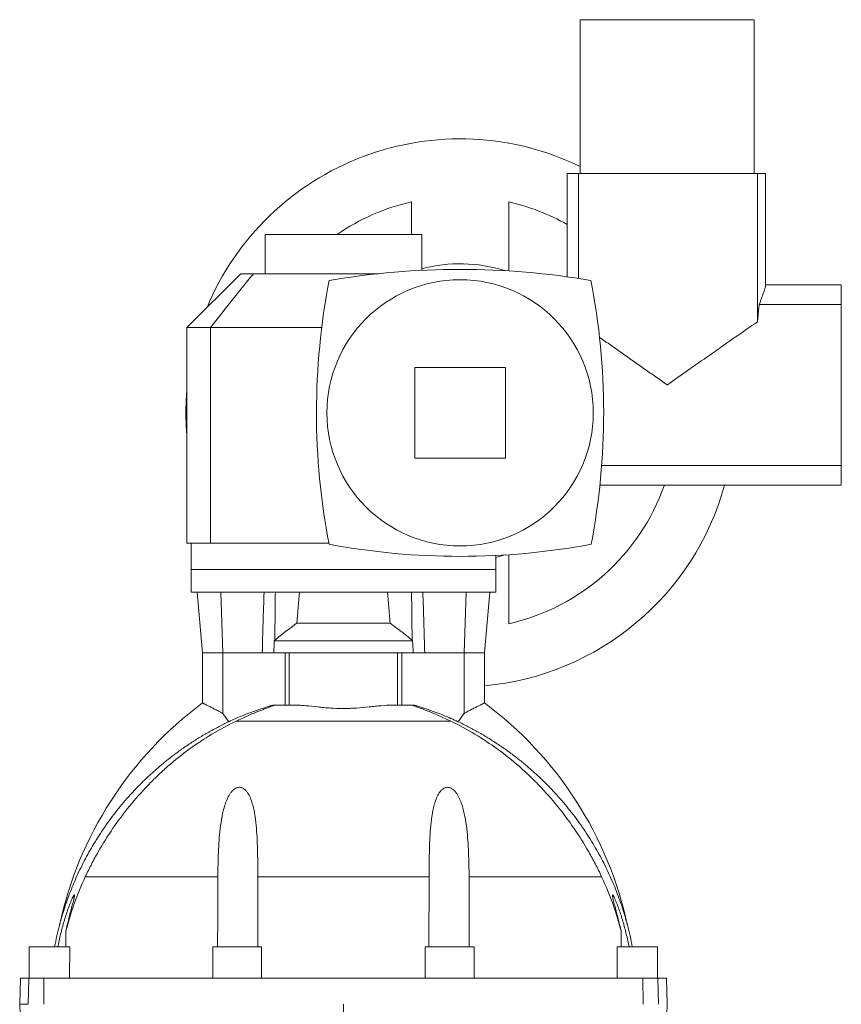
# Model space of a CAD drawing. Header units: millimetres. Extents: x -756 to 598, y -5 to 1781.
# Tile 10 of 10: x 126 to 598, y 1215 to 1781. Entities that reach past the tile are written whole.
import ezdxf

# ---------------------------------------------------------------- set-up
doc = ezdxf.new("R2010")
doc.units = ezdxf.units.MM

msp = doc.modelspace()

# ---------------------------------------------------------------- linework, layer by layer
at = {"color": 7, "linetype": 'Continuous', "lineweight": 15}
for p, q in [((447.85, 1780.83), (447.85, 1692.33)), ((447.85, 1780.83), (497.85, 1780.83)), ((497.85, 1780.83), (547.85, 1780.83)), ((547.85, 1692.33), (547.85, 1780.83)), ((440.35, 1692.33), (440.35, 1633.03)), ((440.35, 1692.33), (446.94, 1692.33)), ((446.94, 1692.33), (446.94, 1632.05)), ((446.94, 1692.33), (549.73, 1692.33)), ((549.73, 1692.33), (549.73, 1607.19)), ((549.73, 1692.33), (554.36, 1692.33)), ((554.36, 1628), (554.36, 1692.33)), ((350.85, 1676.14), (350.85, 1657.33)), ((406.85, 1636.44), (406.85, 1676.14)), ((266.85, 1657.33), (266.85, 1634.83)), ((266.85, 1657.33), (311.85, 1657.33)), ((311.85, 1657.33), (356.85, 1657.33)), ((356.85, 1636.78), (356.85, 1657.33)), ((252.85, 1634.83), (221.85, 1603.83)), ((252.85, 1634.83), (260.08, 1634.83)), ((260.08, 1634.83), (331.89, 1634.83)), ((597.85, 1628.33), (554.36, 1628.33)), ((597.85, 1628.33), (597.85, 1617.02)), ((550.65, 1617.02), (597.85, 1617.02)), ((597.85, 1617.02), (597.85, 1524.63)), ((221.85, 1603.83), (221.85, 1479.83)), ((235.52, 1603.83), (221.85, 1603.83)), ((299.37, 1603.83), (235.52, 1603.83)), ((235.52, 1603.83), (235.52, 1479.83)), ((404.85, 1580.83), (352.85, 1580.83)), ((352.85, 1580.83), (352.85, 1528.83)), ((404.85, 1528.83), (404.85, 1580.83)), ((352.85, 1528.83), (404.85, 1528.83)), ((460.21, 1524.63), (597.85, 1524.63)), ((597.85, 1524.63), (597.85, 1513.33)), ((459.2, 1513.33), (597.85, 1513.33)), ((221.85, 1479.83), (235.52, 1479.83)), ((224.35, 1479.83), (224.35, 1464.83)), ((235.52, 1479.83), (303.45, 1479.83)), ((399.35, 1464.83), (399.35, 1472.84)), ((406.85, 1433.52), (406.85, 1473.28)), ((224.35, 1464.83), (224.35, 1451.83)), ((399.35, 1451.83), (399.35, 1464.83)), ((224.35, 1451.83), (311.85, 1451.83)), ((227.79, 1451.83), (230.85, 1416.83)), ((311.85, 1451.83), (399.35, 1451.83)), ((392.85, 1416.83), (395.92, 1451.83)), ((285.01, 1433.83), (338.7, 1433.83)), ((272.13, 1423.83), (351.58, 1423.83)), ((230.85, 1416.83), (230.85, 1388.07)), ((242.58, 1416.83), (230.85, 1416.83)), ((265.19, 1416.83), (242.58, 1416.83)), ((278.4, 1416.83), (265.19, 1416.83)), ((280.75, 1416.83), (278.4, 1416.83)), ((342.96, 1416.83), (345.31, 1416.83)), ((345.31, 1416.83), (358.52, 1416.83)), ((381.12, 1416.83), (358.52, 1416.83)), ((381.12, 1416.83), (392.85, 1416.83)), ((392.85, 1388.07), (392.85, 1416.83)), ((271.26, 1386.83), (271.97, 1386.83)), ((283.84, 1386.83), (271.97, 1386.83)), ((339.86, 1386.83), (351.74, 1386.83)), ((352.44, 1386.83), (351.74, 1386.83)), ((262.72, 1247.83), (262.67, 1288.17)), ((360.99, 1247.83), (361.04, 1288.17)), ((152.29, 1247.83), (152.36, 1256.87)), ((471.42, 1247.83), (471.34, 1256.87)), ((131.35, 1247.83), (131.35, 1229.83)), ((131.35, 1247.83), (154.68, 1247.83)), ((154.68, 1247.83), (154.54, 1229.83)), ((236.85, 1247.83), (236.85, 1229.83)), ((236.85, 1247.83), (264.85, 1247.83)), ((264.85, 1229.83), (264.85, 1247.83)), ((358.85, 1247.83), (358.85, 1229.83)), ((358.85, 1247.83), (386.85, 1247.83)), ((386.85, 1229.83), (386.85, 1247.83)), ((469.17, 1229.83), (469.03, 1247.83)), ((469.03, 1247.83), (492.35, 1247.83)), ((492.35, 1229.83), (492.35, 1247.83)), ((126.25, 1229.83), (125.85, 1214.83)), ((131.18, 1229.83), (126.25, 1229.83)), ((139.8, 1229.83), (131.18, 1229.83)), ((483.91, 1229.83), (139.8, 1229.83)), ((492.53, 1229.83), (483.91, 1229.83)), ((497.46, 1229.83), (492.53, 1229.83)), ((497.85, 1214.83), (497.46, 1229.83)), ((126.27, 1202.83), (125.85, 1214.83)), ((130.79, 1214.83), (125.85, 1214.83)), ((130.79, 1214.83), (130.79, 1214.83)), ((311.85, 1214.83), (311.85, 1202.83)), ((492.92, 1214.83), (492.92, 1214.83)), ((497.43, 1202.83), (497.85, 1214.83))]:
    msp.add_line(p, q, dxfattribs=at)
at = {"color": 8, "linetype": 'Continuous', "lineweight": 0}
for p, q in [((224.35, 1464.83), (311.85, 1464.83)), ((311.85, 1464.83), (399.35, 1464.83)), ((241.41, 1451.83), (242.58, 1416.83)), ((382.3, 1451.83), (381.12, 1416.83)), ((242.58, 1382.08), (242.58, 1416.83)), ((278.4, 1386.83), (278.4, 1416.83)), ((280.75, 1416.83), (342.96, 1416.83)), ((280.75, 1386.83), (280.75, 1416.83)), ((342.96, 1386.83), (342.96, 1416.83)), ((345.31, 1386.83), (345.31, 1416.83)), ((381.12, 1382.08), (381.12, 1416.83)), ((250.16, 1377.59), (373.55, 1377.59)), ((239.7, 1288.17), (163.54, 1288.17)), ((262.67, 1288.17), (361.04, 1288.17)), ((384.01, 1288.17), (460.17, 1288.17)), ((131.18, 1229.83), (130.79, 1214.83)), ((139.8, 1229.83), (139.69, 1214.83)), ((483.91, 1229.83), (484.02, 1214.83)), ((492.53, 1229.83), (492.92, 1214.83))]:
    msp.add_line(p, q, dxfattribs=at)
at = {"color": 7, "linetype": 'Continuous', "lineweight": 15, "flags": 128}
for points in [[(242.59, 1382.08), (243, 1381.5), (243.4, 1380.92), (243.82, 1380.33), (244.24, 1379.73), (244.66, 1379.13), (245.08, 1378.52), (245.51, 1377.91), (245.94, 1377.3)], [(381.11, 1382.08), (380.71, 1381.5), (380.3, 1380.92), (379.89, 1380.33), (379.47, 1379.73), (379.05, 1379.13), (378.62, 1378.52), (378.2, 1377.91), (377.77, 1377.3)], [(239.7, 1288.17), (239.63, 1264.53), (239.58, 1247.83)], [(384.01, 1288.17), (384.08, 1264.53), (384.13, 1247.83)]]:
    msp.add_lwpolyline(points, dxfattribs=at)
at = {"color": 7, "linetype": 'Continuous', "lineweight": 15}
msp.add_circle((378.85, 1554.83), 76.5, dxfattribs=at)
for centre, radius, start, end in [((378.85, 1554.83), 157.5, 64.0176, 157.3541), ((378.85, 1554.83), 124.5, 102.997, 124.5842), ((378.85, 1554.83), 124.5, 60.3978, 77.003), ((378.85, 1195.02), 442.3, 80.2108, 99.7892), ((378.85, 1554.83), 85.69, 72.5679, 104.8767), ((696.35, 1554.83), 400, 169.0385, 190.8868), ((61.35, 1554.83), 400, 349.1132, 10.9615), ((378.85, 1554.83), 157.5, 175.4334, 180), ((378.85, 1554.83), 157.5, 180, 184.5666), ((378.85, 1554.83), 157.5, 275.0997, 344.7226), ((378.85, 1554.83), 124.5, 282.997, 340.5288), ((378.85, 1883.59), 411.27, 259.4499, 280.5501), ((378.85, 1554.83), 85.69, 283.8414, 287.5885), ((359.85, 1214.83), 216, 126.6695, 167.8308), ((263.85, 1214.83), 216, 12.1692, 53.3305), ((322.85, 1214.83), 180, 165.3473, 169.436), ((300.85, 1214.83), 180, 10.564, 14.6527)]:
    msp.add_arc(centre, radius, start, end, dxfattribs=at)
for start_param, end_param in [(0.781215, 0.841542), (5.441644, 5.50197)]:
    msp.add_ellipse((311.85, 1159.65), major_axis=(0, 411.48), ratio=0.087489, start_param=start_param, end_param=end_param, dxfattribs=at)
for points, knots in [([(260.08, 1634.83), (258.02, 1632.27), (253.9, 1627.15), (245.69, 1616.84), (239.59, 1609.03), (235.52, 1603.83)], [0, 0, 0, 0, 0.249988, 0.499976, 1, 1, 1, 1]), ([(554.36, 1628), (554.36, 1627.93), (554.35, 1627.74), (554.26, 1627.26), (554.08, 1626.58), (553.82, 1625.73), (553.48, 1624.71), (553.07, 1623.52), (552.57, 1622.16), (552, 1620.61), (551.36, 1618.91), (550.89, 1617.65), (550.65, 1617.02)], [0, 0, 0, 0, 0.0708952, 0.1706571, 0.2725732, 0.3745935, 0.476617, 0.5785377, 0.6838474, 0.7892631, 0.8946835, 1, 1, 1, 1]), ([(550.65, 1617.02), (550.57, 1616.22), (550.41, 1614.62), (550.18, 1612.17), (549.95, 1609.7), (549.8, 1608.03), (549.73, 1607.19)], [0, 0, 0, 0, 0.249635, 0.499272, 0.749636, 1, 1, 1, 1]), ([(549.73, 1607.19), (541.13, 1601.27), (532.53, 1595.27), (519.57, 1586.16), (515.24, 1583.11), (508.73, 1578.52), (506.56, 1576.98), (503.3, 1574.68), (501.67, 1573.52), (499.76, 1572.18), (498.94, 1571.6), (498.4, 1571.21), (498.12, 1571.02), (497.85, 1570.83)], [0, 0, 0, 0, 0.5, 0.5, 0.75, 0.75, 0.875, 0.875, 0.9375, 0.96875, 0.984375, 0.984375, 1, 1, 1, 1]), ([(497.85, 1570.83), (497.83, 1570.84), (495.65, 1572.38), (491.32, 1575.45), (484.86, 1580.01), (478.4, 1584.57), (471.93, 1589.12), (465.45, 1593.67), (461.15, 1596.67), (459, 1598.17)], [0, 0, 0, 0, 0.001874, 0.167684, 0.333521, 0.49933, 0.666211, 0.833121, 1, 1, 1, 1]), ([(272.73, 1451.83), (272.66, 1446.5), (272.6, 1441.17), (272.54, 1435.84), (272.49, 1431.93), (272.44, 1428.01), (272.4, 1424.09)], [0.00351365, 0.00351365, 0.00351365, 0.00351365, 0.01955872, 0.01955872, 0.01955872, 0.03135863, 0.03135863, 0.03135863, 0.03135863]), ([(350.98, 1451.83), (351.05, 1446.5), (351.11, 1441.17), (351.17, 1435.84), (351.22, 1431.93), (351.26, 1428.01), (351.31, 1424.09)], [0.00351365, 0.00351365, 0.00351365, 0.00351365, 0.01955872, 0.01955872, 0.01955872, 0.03135863, 0.03135863, 0.03135863, 0.03135863]), ([(285.01, 1433.83), (282.84, 1432.3), (280.71, 1430.7), (276.52, 1427.45), (274.45, 1425.78), (272.4, 1424.09)], [0, 0, 0, 0, 0.5, 0.5, 1, 1, 1, 1]), ([(351.31, 1424.09), (349.26, 1425.78), (347.19, 1427.45), (343, 1430.7), (340.87, 1432.3), (338.7, 1433.83)], [0, 0, 0, 0, 0.5, 0.5, 1, 1, 1, 1]), ([(230.87, 1388.07), (230.86, 1388.07), (230.85, 1388.08), (230.95, 1388.03), (231.15, 1387.93), (231.47, 1387.76), (231.88, 1387.56), (232.4, 1387.3), (233.01, 1386.99), (233.72, 1386.63), (234.52, 1386.23), (235.4, 1385.78), (236.39, 1385.27), (237.46, 1384.72), (238.64, 1384.12), (239.87, 1383.48), (241.19, 1382.8), (242.11, 1382.33), (242.58, 1382.08)], [0, 0, 0, 0, 0.021628, 0.086059, 0.15049, 0.211052, 0.271615, 0.333819, 0.396026, 0.458853, 0.521684, 0.586062, 0.650444, 0.71876, 0.787079, 0.857013, 0.92695, 1, 1, 1, 1]), ([(271.26, 1386.83), (269.12, 1386.17), (264.82, 1384.86), (259.17, 1382.84), (254.26, 1380.93), (250.07, 1379.18), (247.32, 1377.93), (245.94, 1377.3)], [0, 0, 0, 0, 0.249391, 0.49878, 0.665846, 0.832935, 1, 1, 1, 1]), ([(271.97, 1386.83), (272.01, 1386.83), (272.03, 1386.82), (272.01, 1386.79), (271.98, 1386.77), (271.88, 1386.71), (271.8, 1386.68), (271.61, 1386.59), (271.5, 1386.54), (271.1, 1386.39), (270.78, 1386.26), (270.04, 1385.98), (269.63, 1385.83), (268.77, 1385.5), (268.32, 1385.33), (267.38, 1384.97), (266.89, 1384.79), (265.39, 1384.21), (264.37, 1383.81), (262.27, 1382.97), (261.2, 1382.53), (259.03, 1381.63), (257.93, 1381.15), (254.62, 1379.7), (252.39, 1378.67), (250.16, 1377.59)], [0, 0, 0, 0, 0.03125, 0.03125, 0.0625, 0.0625, 0.09375, 0.09375, 0.125, 0.125, 0.1875, 0.1875, 0.25, 0.25, 0.3125, 0.3125, 0.375, 0.375, 0.5, 0.5, 0.625, 0.625, 0.75, 0.75, 1, 1, 1, 1]), ([(339.86, 1386.83), (337.87, 1386.83), (335.77, 1386.68), (332.45, 1386.38), (331.31, 1386.27), (329, 1386.02), (327.84, 1385.9), (324.29, 1385.53), (321.86, 1385.3), (318.12, 1385.06), (316.87, 1385), (314.35, 1384.91), (313.08, 1384.89), (309.28, 1384.89), (306.78, 1384.98), (303.09, 1385.22), (301.87, 1385.32), (300.05, 1385.48), (299.44, 1385.54), (298.24, 1385.66), (297.64, 1385.72), (294.66, 1386.02), (292.37, 1386.28), (289.07, 1386.58), (287.99, 1386.67), (286.41, 1386.76), (285.89, 1386.78), (284.86, 1386.82), (284.35, 1386.83), (283.84, 1386.83)], [0, 0, 0, 0, 0.125, 0.125, 0.1875, 0.1875, 0.25, 0.25, 0.375, 0.375, 0.4375, 0.4375, 0.5, 0.5, 0.625, 0.625, 0.6875, 0.6875, 0.71875, 0.71875, 0.75, 0.75, 0.875, 0.875, 0.9375, 0.9375, 0.96875, 0.96875, 1, 1, 1, 1]), ([(351.74, 1386.83), (351.7, 1386.83), (351.68, 1386.82), (351.7, 1386.79), (351.73, 1386.77), (351.83, 1386.71), (351.91, 1386.68), (352.1, 1386.59), (352.21, 1386.54), (352.61, 1386.39), (352.93, 1386.26), (353.67, 1385.98), (354.08, 1385.83), (354.94, 1385.5), (355.39, 1385.33), (356.33, 1384.97), (356.82, 1384.79), (358.31, 1384.21), (359.34, 1383.81), (361.44, 1382.97), (362.51, 1382.53), (364.68, 1381.63), (365.78, 1381.15), (369.09, 1379.7), (371.31, 1378.67), (373.55, 1377.59)], [0, 0, 0, 0, 0.03125, 0.03125, 0.0625, 0.0625, 0.09375, 0.09375, 0.125, 0.125, 0.1875, 0.1875, 0.25, 0.25, 0.3125, 0.3125, 0.375, 0.375, 0.5, 0.5, 0.625, 0.625, 0.75, 0.75, 1, 1, 1, 1]), ([(352.44, 1386.83), (354.59, 1386.17), (358.88, 1384.86), (364.54, 1382.84), (369.45, 1380.93), (373.63, 1379.18), (376.39, 1377.93), (377.77, 1377.3)], [0, 0, 0, 0, 0.249391, 0.49878, 0.665846, 0.832935, 1, 1, 1, 1]), ([(392.84, 1388.07), (392.84, 1388.07), (392.86, 1388.08), (392.76, 1388.03), (392.56, 1387.93), (392.24, 1387.76), (391.82, 1387.56), (391.31, 1387.3), (390.7, 1386.99), (389.99, 1386.63), (389.19, 1386.23), (388.3, 1385.78), (387.32, 1385.27), (386.24, 1384.72), (385.07, 1384.12), (383.83, 1383.48), (382.52, 1382.8), (381.6, 1382.33), (381.12, 1382.08)], [0, 0, 0, 0, 0.021625, 0.086056, 0.150488, 0.211049, 0.271612, 0.333817, 0.396024, 0.458852, 0.521683, 0.586061, 0.650443, 0.718759, 0.787078, 0.857012, 0.92695, 1, 1, 1, 1]), ([(148.71, 1260.36), (148.71, 1260.36), (148.71, 1260.37), (148.76, 1260.54), (148.82, 1260.77), (148.9, 1261.09), (149.01, 1261.49), (149.19, 1262.15), (149.49, 1263.22), (149.91, 1264.7), (150.41, 1266.41), (151.03, 1268.42), (151.77, 1270.73), (152.94, 1274.18), (154.5, 1278.47), (156.53, 1283.56), (158.71, 1288.6), (161.07, 1293.6), (163.6, 1298.56), (166.3, 1303.47), (169.15, 1308.3), (172.22, 1313.13), (175.49, 1317.96), (178.99, 1322.76), (182.65, 1327.45), (186.47, 1332.02), (190.47, 1336.5), (194.66, 1340.9), (199.04, 1345.19), (203.57, 1349.33), (208.24, 1353.32), (213.11, 1357.21), (218.17, 1360.97), (223.44, 1364.61), (228.86, 1368.07), (234.42, 1371.35), (240.12, 1374.45), (244, 1376.35), (245.94, 1377.3)], [0, 0, 0, 0, 0.001669, 0.004123, 0.006292, 0.008511, 0.012165, 0.015824, 0.023297, 0.034956, 0.04663, 0.058304, 0.07598, 0.093657, 0.1286, 0.163563, 0.198531, 0.233479, 0.269015, 0.304569, 0.340123, 0.375659, 0.413219, 0.450811, 0.488414, 0.526006, 0.563566, 0.602219, 0.640905, 0.679603, 0.71829, 0.756942, 0.797207, 0.837484, 0.877749, 0.918495, 0.959254, 1, 1, 1, 1]), ([(250.16, 1377.59), (245.4, 1375.3), (240.79, 1372.8), (231.83, 1367.42), (227.48, 1364.53), (219.04, 1358.38), (214.95, 1355.11), (209, 1349.91), (207.04, 1348.12), (203.19, 1344.46), (201.3, 1342.57), (195.76, 1336.81), (192.26, 1332.84), (185.59, 1324.62), (182.42, 1320.37), (176.44, 1311.62), (173.62, 1307.11), (169.64, 1300.14), (168.35, 1297.78), (165.87, 1293), (164.68, 1290.59), (163.54, 1288.17)], [0, 0, 0, 0, 0.125, 0.125, 0.25, 0.25, 0.375, 0.375, 0.4375, 0.4375, 0.5, 0.5, 0.625, 0.625, 0.75, 0.75, 0.875, 0.875, 0.9375, 0.9375, 1, 1, 1, 1]), ([(373.55, 1377.59), (378.31, 1375.3), (382.92, 1372.8), (391.88, 1367.42), (396.22, 1364.53), (404.66, 1358.38), (408.76, 1355.11), (414.71, 1349.91), (416.67, 1348.12), (420.51, 1344.46), (422.41, 1342.57), (427.94, 1336.81), (431.45, 1332.84), (438.12, 1324.62), (441.28, 1320.37), (447.27, 1311.62), (450.09, 1307.11), (454.07, 1300.14), (455.36, 1297.78), (457.84, 1293), (459.03, 1290.59), (460.17, 1288.17)], [0, 0, 0, 0, 0.125, 0.125, 0.25, 0.25, 0.375, 0.375, 0.4375, 0.4375, 0.5, 0.5, 0.625, 0.625, 0.75, 0.75, 0.875, 0.875, 0.9375, 0.9375, 1, 1, 1, 1]), ([(475, 1260.36), (475, 1260.36), (475, 1260.37), (474.95, 1260.54), (474.89, 1260.77), (474.81, 1261.09), (474.7, 1261.49), (474.52, 1262.15), (474.22, 1263.22), (473.8, 1264.7), (473.3, 1266.41), (472.68, 1268.42), (471.94, 1270.73), (470.77, 1274.18), (469.21, 1278.47), (467.18, 1283.56), (464.99, 1288.6), (462.64, 1293.6), (460.11, 1298.56), (457.41, 1303.47), (454.55, 1308.3), (451.49, 1313.13), (448.22, 1317.96), (444.71, 1322.76), (441.05, 1327.45), (437.24, 1332.02), (433.24, 1336.5), (429.05, 1340.9), (424.66, 1345.19), (420.14, 1349.33), (415.47, 1353.32), (410.6, 1357.21), (405.53, 1360.97), (400.26, 1364.61), (394.85, 1368.07), (389.29, 1371.35), (383.59, 1374.45), (379.71, 1376.35), (377.77, 1377.3)], [0, 0, 0, 0, 0.001669, 0.004123, 0.006292, 0.008511, 0.012165, 0.015823, 0.023297, 0.034956, 0.04663, 0.058303, 0.07598, 0.093657, 0.1286, 0.163563, 0.198531, 0.233479, 0.269015, 0.304569, 0.340122, 0.375658, 0.413219, 0.450811, 0.488414, 0.526006, 0.563566, 0.602219, 0.640905, 0.679603, 0.71829, 0.756942, 0.797207, 0.837484, 0.877749, 0.918495, 0.959254, 1, 1, 1, 1]), ([(262.67, 1288.17), (262.66, 1290.51), (262.65, 1292.84), (262.6, 1297.51), (262.57, 1299.83), (262.46, 1304.48), (262.38, 1306.8), (262.17, 1311.42), (262.03, 1313.73), (261.65, 1318.3), (261.4, 1320.57), (260.9, 1323.94), (260.71, 1325.05), (260.27, 1327.27), (260.02, 1328.37), (259.43, 1330.55), (259.09, 1331.63), (258.29, 1333.71), (257.83, 1334.73), (256.97, 1336.18), (256.66, 1336.65), (255.97, 1337.53), (255.59, 1337.94), (254.94, 1338.5), (254.71, 1338.67), (254.23, 1338.98), (253.98, 1339.12), (253.44, 1339.35), (253.16, 1339.44), (252.59, 1339.56), (252.3, 1339.58), (251.71, 1339.58), (251.41, 1339.54), (250.84, 1339.41), (250.55, 1339.31), (250.01, 1339.07), (249.75, 1338.93), (249.25, 1338.61), (249.01, 1338.43), (248.34, 1337.87), (247.94, 1337.45), (247.38, 1336.78), (247.2, 1336.54), (246.86, 1336.07), (246.7, 1335.84), (245.92, 1334.63), (245.4, 1333.61), (244.72, 1332.04), (244.51, 1331.51), (244.11, 1330.44), (243.92, 1329.89), (243.39, 1328.26), (243.09, 1327.16), (242.54, 1324.95), (242.3, 1323.84), (241.66, 1320.49), (241.32, 1318.23), (240.78, 1313.68), (240.57, 1311.39), (240.23, 1306.77), (240.1, 1304.45), (239.9, 1299.81), (239.83, 1297.49), (239.73, 1292.83), (239.71, 1290.5), (239.7, 1288.17)], [0, 0, 0, 0, 0.0625, 0.0625, 0.125, 0.125, 0.1875, 0.1875, 0.25, 0.25, 0.3125, 0.3125, 0.34375, 0.34375, 0.375, 0.375, 0.40625, 0.40625, 0.4375, 0.4375, 0.453125, 0.453125, 0.46875, 0.46875, 0.476562, 0.476562, 0.484375, 0.484375, 0.492187, 0.492187, 0.5, 0.5, 0.507812, 0.507812, 0.515625, 0.515625, 0.523437, 0.523437, 0.53125, 0.53125, 0.546875, 0.546875, 0.554687, 0.554687, 0.5625, 0.5625, 0.59375, 0.59375, 0.609375, 0.609375, 0.625, 0.625, 0.65625, 0.65625, 0.6875, 0.6875, 0.75, 0.75, 0.8125, 0.8125, 0.875, 0.875, 0.9375, 0.9375, 1, 1, 1, 1]), ([(361.04, 1288.17), (361.04, 1290.51), (361.06, 1292.84), (361.11, 1297.51), (361.14, 1299.83), (361.25, 1304.48), (361.33, 1306.8), (361.54, 1311.42), (361.68, 1313.73), (362.06, 1318.3), (362.31, 1320.57), (362.81, 1323.94), (363, 1325.05), (363.44, 1327.27), (363.69, 1328.37), (364.28, 1330.55), (364.62, 1331.63), (365.42, 1333.71), (365.88, 1334.73), (366.74, 1336.18), (367.05, 1336.65), (367.74, 1337.53), (368.12, 1337.94), (368.77, 1338.5), (369, 1338.67), (369.48, 1338.98), (369.73, 1339.12), (370.27, 1339.35), (370.54, 1339.44), (371.11, 1339.56), (371.41, 1339.58), (372, 1339.58), (372.3, 1339.54), (372.87, 1339.41), (373.16, 1339.31), (373.7, 1339.07), (373.96, 1338.93), (374.45, 1338.61), (374.69, 1338.43), (375.37, 1337.87), (375.77, 1337.45), (376.33, 1336.78), (376.51, 1336.54), (376.85, 1336.07), (377.01, 1335.84), (377.79, 1334.63), (378.3, 1333.61), (378.99, 1332.04), (379.2, 1331.51), (379.6, 1330.44), (379.79, 1329.89), (380.32, 1328.26), (380.62, 1327.16), (381.17, 1324.95), (381.41, 1323.84), (382.05, 1320.49), (382.39, 1318.23), (382.93, 1313.68), (383.14, 1311.39), (383.48, 1306.77), (383.61, 1304.45), (383.81, 1299.81), (383.88, 1297.49), (383.97, 1292.83), (384, 1290.5), (384.01, 1288.17)], [0, 0, 0, 0, 0.0625, 0.0625, 0.125, 0.125, 0.1875, 0.1875, 0.25, 0.25, 0.3125, 0.3125, 0.34375, 0.34375, 0.375, 0.375, 0.40625, 0.40625, 0.4375, 0.4375, 0.453125, 0.453125, 0.46875, 0.46875, 0.476562, 0.476562, 0.484375, 0.484375, 0.492187, 0.492187, 0.5, 0.5, 0.507812, 0.507812, 0.515625, 0.515625, 0.523437, 0.523437, 0.53125, 0.53125, 0.546875, 0.546875, 0.554687, 0.554687, 0.5625, 0.5625, 0.59375, 0.59375, 0.609375, 0.609375, 0.625, 0.625, 0.65625, 0.65625, 0.6875, 0.6875, 0.75, 0.75, 0.8125, 0.8125, 0.875, 0.875, 0.9375, 0.9375, 1, 1, 1, 1]), ([(163.54, 1288.17), (161.17, 1283.1), (159.05, 1277.96), (155.32, 1267.53), (153.72, 1262.24), (152.36, 1256.87)], [0, 0, 0, 0, 0.5, 0.5, 1, 1, 1, 1]), ([(460.17, 1288.17), (462.54, 1283.1), (464.66, 1277.96), (468.38, 1267.53), (469.99, 1262.24), (471.34, 1256.87)], [0, 0, 0, 0, 0.5, 0.5, 1, 1, 1, 1]), ([(147.8, 1247.83), (148.27, 1250.3), (148.8, 1252.76), (149.68, 1256.43), (149.99, 1257.66), (150.63, 1260.08), (150.97, 1261.28), (151.66, 1263.66), (152.03, 1264.84), (152.78, 1267.18), (153.17, 1268.34), (153.77, 1270.04), (153.98, 1270.61), (154.4, 1271.72), (154.61, 1272.27), (155.03, 1273.33), (155.24, 1273.85), (155.66, 1274.84), (155.88, 1275.33), (156.29, 1276.21), (156.49, 1276.61), (156.76, 1277.1), (156.85, 1277.24), (157, 1277.48), (157.07, 1277.57), (157.19, 1277.69), (157.24, 1277.72), (157.31, 1277.7), (157.34, 1277.66), (157.36, 1277.51), (157.36, 1277.4), (157.33, 1277.14), (157.31, 1276.98), (157.25, 1276.63), (157.21, 1276.44), (157.13, 1276.03), (157.08, 1275.82), (156.97, 1275.37), (156.92, 1275.14), (156.8, 1274.65), (156.74, 1274.41), (156.55, 1273.65), (156.41, 1273.13), (156.13, 1272.06), (155.99, 1271.51), (155.55, 1269.85), (155.24, 1268.7), (154.64, 1266.38), (154.34, 1265.21), (153.46, 1261.68), (152.89, 1259.28), (152.36, 1256.87)], [0, 0, 0, 0, 0.125, 0.125, 0.1875, 0.1875, 0.25, 0.25, 0.3125, 0.3125, 0.375, 0.375, 0.40625, 0.40625, 0.4375, 0.4375, 0.46875, 0.46875, 0.5, 0.5, 0.53125, 0.53125, 0.546875, 0.546875, 0.5625, 0.5625, 0.578125, 0.578125, 0.59375, 0.59375, 0.609375, 0.609375, 0.625, 0.625, 0.640625, 0.640625, 0.65625, 0.65625, 0.671875, 0.671875, 0.6875, 0.6875, 0.71875, 0.71875, 0.75, 0.75, 0.8125, 0.8125, 0.875, 0.875, 1, 1, 1, 1]), ([(475.91, 1247.83), (475.44, 1250.3), (474.91, 1252.76), (474.03, 1256.43), (473.72, 1257.66), (473.08, 1260.08), (472.74, 1261.28), (472.04, 1263.66), (471.68, 1264.84), (470.93, 1267.18), (470.54, 1268.34), (469.93, 1270.04), (469.73, 1270.61), (469.31, 1271.72), (469.1, 1272.27), (468.68, 1273.33), (468.47, 1273.85), (468.04, 1274.84), (467.83, 1275.33), (467.42, 1276.21), (467.22, 1276.61), (466.95, 1277.1), (466.86, 1277.24), (466.71, 1277.48), (466.63, 1277.57), (466.51, 1277.69), (466.47, 1277.72), (466.39, 1277.7), (466.37, 1277.66), (466.35, 1277.51), (466.35, 1277.4), (466.38, 1277.14), (466.4, 1276.98), (466.46, 1276.63), (466.5, 1276.44), (466.58, 1276.03), (466.63, 1275.82), (466.73, 1275.37), (466.79, 1275.14), (466.91, 1274.65), (466.97, 1274.41), (467.16, 1273.65), (467.3, 1273.13), (467.58, 1272.06), (467.72, 1271.51), (468.16, 1269.85), (468.47, 1268.7), (469.07, 1266.38), (469.37, 1265.21), (470.25, 1261.68), (470.81, 1259.28), (471.34, 1256.87)], [0, 0, 0, 0, 0.125, 0.125, 0.1875, 0.1875, 0.25, 0.25, 0.3125, 0.3125, 0.375, 0.375, 0.40625, 0.40625, 0.4375, 0.4375, 0.46875, 0.46875, 0.5, 0.5, 0.53125, 0.53125, 0.546875, 0.546875, 0.5625, 0.5625, 0.578125, 0.578125, 0.59375, 0.59375, 0.609375, 0.609375, 0.625, 0.625, 0.640625, 0.640625, 0.65625, 0.65625, 0.671875, 0.671875, 0.6875, 0.6875, 0.71875, 0.71875, 0.75, 0.75, 0.8125, 0.8125, 0.875, 0.875, 1, 1, 1, 1])]:
    msp.add_open_spline(points, degree=3, knots=knots, dxfattribs=at)
for points in [[(266.27, 1451.83), (265.83, 1440.17), (265.48, 1428.5), (265.19, 1416.83)], [(357.44, 1451.83), (357.88, 1440.17), (358.23, 1428.5), (358.52, 1416.83)], [(272.13, 1423.83), (272.02, 1421.49), (271.91, 1419.16), (271.81, 1416.83)], [(272.4, 1424.09), (272.31, 1424), (272.22, 1423.91), (272.13, 1423.83)], [(351.58, 1423.83), (351.49, 1423.91), (351.4, 1424), (351.31, 1424.09)], [(351.9, 1416.83), (351.79, 1419.16), (351.69, 1421.49), (351.58, 1423.83)], [(242.58, 1382.08), (242.59, 1382.08), (242.59, 1382.08), (242.59, 1382.08)], [(381.12, 1382.08), (381.12, 1382.08), (381.12, 1382.08), (381.11, 1382.08)]]:
    msp.add_open_spline(points, degree=3, dxfattribs=at)

doc.saveas('drawing.dxf')
